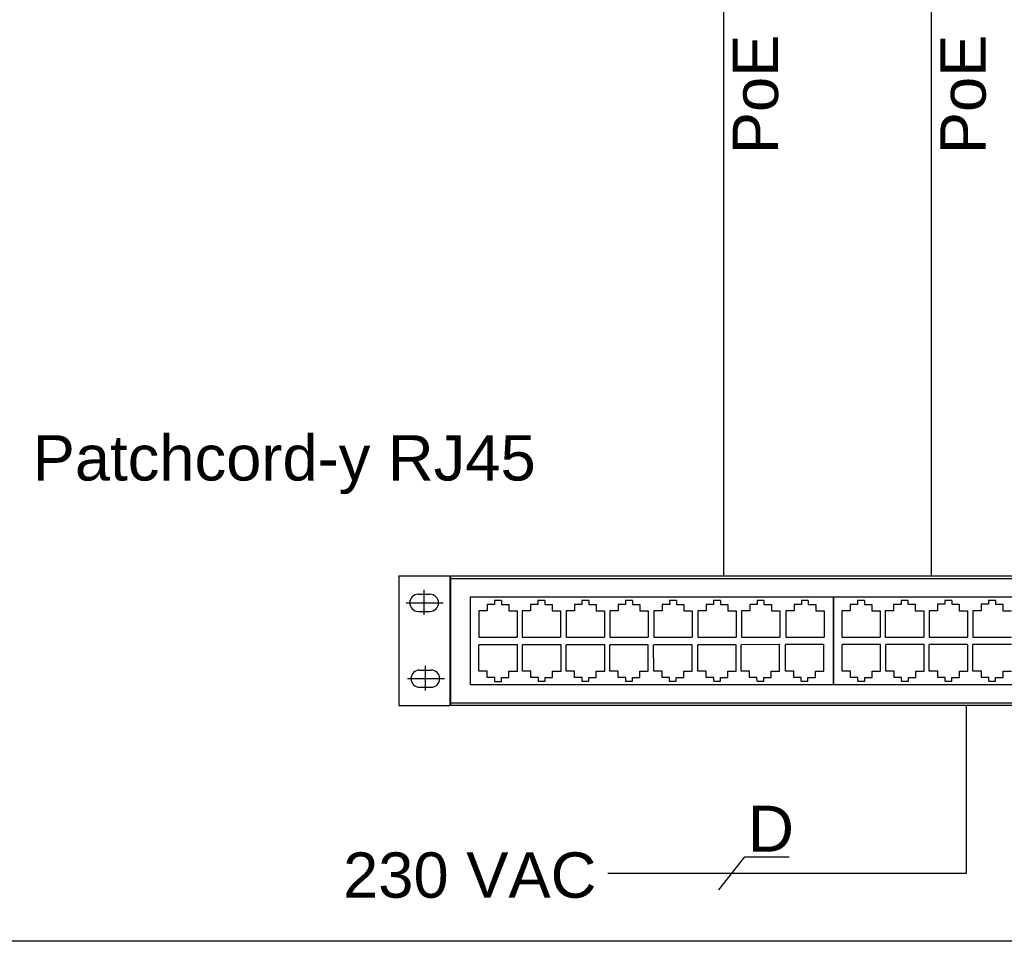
# Model space of a CAD drawing. Header units: millimetres. Extents: x 22250 to 51280, y -5012 to 7692.
# Tile 180 of 183: x 50899 to 51049, y 3768 to 3909. Entities that reach past the tile are written whole.
import ezdxf

# ---------------------------------------------------------------- set-up
doc = ezdxf.new("R2010")
doc.units = ezdxf.units.MM
doc.layers.add('00 CCTV IP - MIWI', color=10, linetype='Continuous')
doc.layers.add('00 KD-SSWiN PROTAGE', color=251, linetype='Continuous')
doc.layers.add('E_CCTV', color=3, linetype='Continuous', lineweight=40)
doc.styles.get("Standard").update_dxf_attribs({"font": 'arial.ttf'})

# ---------------------------------------------------------------- blocks, each defined once
blk = doc.blocks.new('Switch główny')
at = {"layer": '00 CCTV IP - MIWI', "color": 144, "linetype": 'Continuous'}
for p, q in [((-94697.6, 103282, 0.04), (-94697.61, 103231.57, 0.04)), ((-94657.69, 103272.4, 0.04), (-94660.34, 103272.4, 0.04)), ((-94660.34, 103272.4, 0.04), (-94660.34, 103270.9, 0.04)), ((-94657.69, 103272.4, 0.04), (-94660.34, 103272.4, 0.04)), ((-94660.34, 103272.4, 0.04), (-94660.34, 103270.9, 0.04)), ((-94657.68, 103272.4, 0.04), (-94657.68, 103270.9, 0.04)), ((-94657.68, 103272.4, 0.04), (-94657.68, 103270.9, 0.04)), ((-94640.79, 103272.4, 0.04), (-94643.44, 103272.4, 0.04)), ((-94643.44, 103272.4, 0.04), (-94643.44, 103270.9, 0.04)), ((-94640.78, 103272.4, 0.04), (-94640.78, 103270.9, 0.04)), ((-94623.7, 103272.4, 0.04), (-94626.36, 103272.4, 0.04)), ((-94626.36, 103272.4, 0.04), (-94626.36, 103270.9, 0.04)), ((-94623.7, 103272.4, 0.04), (-94623.7, 103270.9, 0.04)), ((-94606.69, 103272.4, 0.04), (-94609.35, 103272.4, 0.04)), ((-94609.35, 103272.4, 0.04), (-94609.35, 103270.9, 0.04)), ((-94606.66, 103272.4, 0.04), (-94609.32, 103272.4, 0.04)), ((-94606.66, 103272.4, 0.04), (-94606.66, 103270.9, 0.04)), ((-94589.52, 103272.4, 0.04), (-94592.18, 103272.4, 0.04)), ((-94592.18, 103272.4, 0.04), (-94592.18, 103270.9, 0.04)), ((-94589.52, 103272.4, 0.04), (-94589.52, 103270.9, 0.04)), ((-94572.42, 103272.4, 0.04), (-94575.08, 103272.4, 0.04)), ((-94575.08, 103272.4, 0.04), (-94575.08, 103270.9, 0.04)), ((-94572.42, 103272.4, 0.04), (-94572.42, 103270.9, 0.04)), ((-94555.48, 103272.4, 0.04), (-94558.14, 103272.4, 0.04)), ((-94558.14, 103272.4, 0.04), (-94558.14, 103270.9, 0.04)), ((-94555.48, 103272.4, 0.04), (-94555.48, 103270.9, 0.04)), ((-94538.22, 103272.4, 0.04), (-94540.87, 103272.4, 0.04)), ((-94540.87, 103272.4, 0.04), (-94540.87, 103270.9, 0.04)), ((-94538.22, 103272.4, 0.04), (-94538.22, 103270.9, 0.04)), ((-94516.38, 103272.4, 0.04), (-94519.04, 103272.4, 0.04)), ((-94519.04, 103272.4, 0.04), (-94519.04, 103270.9, 0.04)), ((-94516.38, 103272.4, 0.04), (-94519.04, 103272.4, 0.04)), ((-94519.04, 103272.4, 0.04), (-94519.04, 103270.9, 0.04)), ((-94516.38, 103272.4, 0.04), (-94516.38, 103270.9, 0.04)), ((-94516.38, 103272.4, 0.04), (-94516.38, 103270.9, 0.04)), ((-94499.49, 103272.4, 0.04), (-94502.14, 103272.4, 0.04)), ((-94502.14, 103272.4, 0.04), (-94502.14, 103270.9, 0.04)), ((-94499.48, 103272.4, 0.04), (-94499.48, 103270.9, 0.04)), ((-94482.4, 103272.4, 0.04), (-94485.06, 103272.4, 0.04)), ((-94485.06, 103272.4, 0.04), (-94485.06, 103270.9, 0.04)), ((-94482.4, 103272.4, 0.04), (-94482.4, 103270.9, 0.04)), ((-94465.39, 103272.4, 0.04), (-94468.05, 103272.4, 0.04)), ((-94468.05, 103272.4, 0.04), (-94468.05, 103270.9, 0.04)), ((-94465.36, 103272.4, 0.04), (-94468.02, 103272.4, 0.04)), ((-94465.36, 103272.4, 0.04), (-94465.36, 103270.9, 0.04)), ((-94663.22, 103268.4, 0.04), (-94666.49, 103268.4, 0.04)), ((-94666.49, 103268.4, 0.04), (-94666.49, 103258.13, 0.04)), ((-94663.22, 103268.4, 0.04), (-94666.49, 103268.4, 0.04)), ((-94666.49, 103268.4, 0.04), (-94666.49, 103258.13, 0.04)), ((-94660.34, 103270.9, 0.04), (-94663.22, 103270.9, 0.04)), ((-94663.22, 103270.9, 0.04), (-94663.22, 103268.4, 0.04)), ((-94660.34, 103270.9, 0.04), (-94663.22, 103270.9, 0.04)), ((-94663.22, 103270.9, 0.04), (-94663.22, 103268.4, 0.04)), ((-94657.68, 103270.9, 0.04), (-94654.8, 103270.9, 0.04)), ((-94657.68, 103270.9, 0.04), (-94654.8, 103270.9, 0.04)), ((-94654.8, 103270.9, 0.04), (-94654.8, 103268.4, 0.04)), ((-94654.8, 103270.9, 0.04), (-94654.8, 103268.4, 0.04)), ((-94654.8, 103268.4, 0.04), (-94651.53, 103268.4, 0.04)), ((-94654.8, 103268.4, 0.04), (-94651.53, 103268.4, 0.04)), ((-94651.53, 103268.4, 0.04), (-94651.53, 103258.13, 0.04)), ((-94651.53, 103268.4, 0.04), (-94651.53, 103258.13, 0.04)), ((-94646.32, 103268.4, 0.04), (-94649.59, 103268.4, 0.04)), ((-94649.59, 103268.4, 0.04), (-94649.59, 103258.13, 0.04)), ((-94643.44, 103270.9, 0.04), (-94646.32, 103270.9, 0.04)), ((-94646.32, 103270.9, 0.04), (-94646.32, 103268.4, 0.04)), ((-94640.78, 103270.9, 0.04), (-94637.9, 103270.9, 0.04)), ((-94637.9, 103270.9, 0.04), (-94637.9, 103268.4, 0.04)), ((-94637.9, 103268.4, 0.04), (-94634.63, 103268.4, 0.04)), ((-94634.63, 103268.4, 0.04), (-94634.63, 103258.13, 0.04)), ((-94629.24, 103268.4, 0.04), (-94632.51, 103268.4, 0.04)), ((-94632.51, 103268.4, 0.04), (-94632.51, 103258.13, 0.04)), ((-94626.36, 103270.9, 0.04), (-94629.24, 103270.9, 0.04)), ((-94629.24, 103270.9, 0.04), (-94629.24, 103268.4, 0.04)), ((-94623.7, 103270.9, 0.04), (-94620.82, 103270.9, 0.04)), ((-94620.82, 103270.9, 0.04), (-94620.82, 103268.4, 0.04)), ((-94620.82, 103268.4, 0.04), (-94617.55, 103268.4, 0.04)), ((-94617.55, 103268.4, 0.04), (-94617.55, 103258.13, 0.04)), ((-94612.23, 103268.4, 0.04), (-94615.5, 103268.4, 0.04)), ((-94615.5, 103268.4, 0.04), (-94615.5, 103258.13, 0.04)), ((-94612.23, 103268.4, 0.04), (-94615.47, 103268.4, 0.04)), ((-94609.35, 103270.9, 0.04), (-94612.23, 103270.9, 0.04)), ((-94612.23, 103270.9, 0.04), (-94612.23, 103268.4, 0.04)), ((-94609.35, 103270.9, 0.04), (-94612.2, 103270.9, 0.04)), ((-94606.66, 103270.9, 0.04), (-94603.78, 103270.9, 0.04)), ((-94603.78, 103270.9, 0.04), (-94603.78, 103268.4, 0.04)), ((-94603.78, 103268.4, 0.04), (-94600.51, 103268.4, 0.04)), ((-94600.51, 103268.4, 0.04), (-94600.51, 103258.13, 0.04)), ((-94595.06, 103268.4, 0.04), (-94598.33, 103268.4, 0.04)), ((-94598.33, 103268.4, 0.04), (-94598.33, 103258.13, 0.04)), ((-94592.18, 103270.9, 0.04), (-94595.06, 103270.9, 0.04)), ((-94595.06, 103270.9, 0.04), (-94595.06, 103268.4, 0.04)), ((-94589.52, 103270.9, 0.04), (-94586.64, 103270.9, 0.04)), ((-94586.64, 103270.9, 0.04), (-94586.64, 103268.4, 0.04)), ((-94586.64, 103268.4, 0.04), (-94583.37, 103268.4, 0.04)), ((-94583.37, 103268.4, 0.04), (-94583.37, 103258.13, 0.04)), ((-94577.96, 103268.4, 0.04), (-94581.23, 103268.4, 0.04)), ((-94581.23, 103268.4, 0.04), (-94581.23, 103258.13, 0.04)), ((-94575.08, 103270.9, 0.04), (-94577.96, 103270.9, 0.04)), ((-94577.96, 103270.9, 0.04), (-94577.96, 103268.4, 0.04)), ((-94572.42, 103270.9, 0.04), (-94569.54, 103270.9, 0.04)), ((-94569.54, 103270.9, 0.04), (-94569.54, 103268.4, 0.04)), ((-94569.54, 103268.4, 0.04), (-94566.27, 103268.4, 0.04)), ((-94566.27, 103268.4, 0.04), (-94566.27, 103258.13, 0.04)), ((-94561.02, 103268.4, 0.04), (-94564.29, 103268.4, 0.04)), ((-94564.29, 103268.4, 0.04), (-94564.29, 103258.13, 0.04)), ((-94558.14, 103270.9, 0.04), (-94561.02, 103270.9, 0.04)), ((-94561.02, 103270.9, 0.04), (-94561.02, 103268.4, 0.04)), ((-94555.48, 103270.9, 0.04), (-94552.6, 103270.9, 0.04)), ((-94552.6, 103270.9, 0.04), (-94552.6, 103268.4, 0.04)), ((-94552.6, 103268.4, 0.04), (-94549.32, 103268.4, 0.04)), ((-94549.32, 103268.4, 0.04), (-94549.32, 103258.13, 0.04)), ((-94543.76, 103268.4, 0.04), (-94547.03, 103268.4, 0.04)), ((-94547.03, 103268.4, 0.04), (-94547.03, 103258.13, 0.04)), ((-94540.88, 103270.9, 0.04), (-94543.76, 103270.9, 0.04)), ((-94543.76, 103270.9, 0.04), (-94543.76, 103268.4, 0.04)), ((-94538.22, 103270.9, 0.04), (-94535.33, 103270.9, 0.04)), ((-94535.33, 103270.9, 0.04), (-94535.33, 103268.4, 0.04)), ((-94535.33, 103268.4, 0.04), (-94532.06, 103268.4, 0.04)), ((-94532.06, 103268.4, 0.04), (-94532.06, 103258.13, 0.04)), ((-94521.92, 103268.4, 0.04), (-94525.19, 103268.4, 0.04)), ((-94525.19, 103268.4, 0.04), (-94525.19, 103258.13, 0.04)), ((-94521.92, 103268.4, 0.04), (-94525.19, 103268.4, 0.04)), ((-94525.19, 103268.4, 0.04), (-94525.19, 103258.13, 0.04)), ((-94519.04, 103270.9, 0.04), (-94521.92, 103270.9, 0.04)), ((-94521.92, 103270.9, 0.04), (-94521.92, 103268.4, 0.04)), ((-94519.04, 103270.9, 0.04), (-94521.92, 103270.9, 0.04)), ((-94521.92, 103270.9, 0.04), (-94521.92, 103268.4, 0.04)), ((-94516.38, 103270.9, 0.04), (-94513.5, 103270.9, 0.04)), ((-94516.38, 103270.9, 0.04), (-94513.5, 103270.9, 0.04)), ((-94513.5, 103270.9, 0.04), (-94513.5, 103268.4, 0.04)), ((-94513.5, 103270.9, 0.04), (-94513.5, 103268.4, 0.04)), ((-94513.5, 103268.4, 0.04), (-94510.23, 103268.4, 0.04)), ((-94513.5, 103268.4, 0.04), (-94510.23, 103268.4, 0.04)), ((-94510.23, 103268.4, 0.04), (-94510.23, 103258.13, 0.04)), ((-94510.23, 103268.4, 0.04), (-94510.23, 103258.13, 0.04)), ((-94505.02, 103268.4, 0.04), (-94508.29, 103268.4, 0.04)), ((-94508.29, 103268.4, 0.04), (-94508.29, 103258.13, 0.04)), ((-94502.14, 103270.9, 0.04), (-94505.02, 103270.9, 0.04)), ((-94505.02, 103270.9, 0.04), (-94505.02, 103268.4, 0.04)), ((-94499.48, 103270.9, 0.04), (-94496.6, 103270.9, 0.04)), ((-94496.6, 103270.9, 0.04), (-94496.6, 103268.4, 0.04)), ((-94496.6, 103268.4, 0.04), (-94493.33, 103268.4, 0.04)), ((-94493.33, 103268.4, 0.04), (-94493.33, 103258.13, 0.04)), ((-94487.94, 103268.4, 0.04), (-94491.21, 103268.4, 0.04)), ((-94491.21, 103268.4, 0.04), (-94491.21, 103258.13, 0.04)), ((-94485.06, 103270.9, 0.04), (-94487.94, 103270.9, 0.04)), ((-94487.94, 103270.9, 0.04), (-94487.94, 103268.4, 0.04)), ((-94482.4, 103270.9, 0.04), (-94479.52, 103270.9, 0.04)), ((-94479.52, 103270.9, 0.04), (-94479.52, 103268.4, 0.04)), ((-94479.52, 103268.4, 0.04), (-94476.25, 103268.4, 0.04)), ((-94476.25, 103268.4, 0.04), (-94476.25, 103258.13, 0.04)), ((-94470.93, 103268.4, 0.04), (-94474.2, 103268.4, 0.04)), ((-94474.2, 103268.4, 0.04), (-94474.2, 103258.13, 0.04)), ((-94470.93, 103268.4, 0.04), (-94474.17, 103268.4, 0.04)), ((-94468.05, 103270.9, 0.04), (-94470.93, 103270.9, 0.04)), ((-94470.93, 103270.9, 0.04), (-94470.93, 103268.4, 0.04)), ((-94468.05, 103270.9, 0.04), (-94470.9, 103270.9, 0.04)), ((-94465.36, 103270.9, 0.04), (-94462.48, 103270.9, 0.04)), ((-94462.48, 103270.9, 0.04), (-94462.48, 103268.4, 0.04)), ((-94462.48, 103268.4, 0.04), (-94459.21, 103268.4, 0.04)), ((-94666.49, 103258.13, 0.04), (-94651.54, 103258.13, 0.04)), ((-94666.49, 103258.13, 0.04), (-94651.54, 103258.13, 0.04)), ((-94649.59, 103258.13, 0.04), (-94634.64, 103258.13, 0.04)), ((-94632.51, 103258.13, 0.04), (-94617.56, 103258.13, 0.04)), ((-94615.5, 103258.13, 0.04), (-94600.54, 103258.13, 0.04)), ((-94615.47, 103258.13, 0.04), (-94600.52, 103258.13, 0.04)), ((-94598.33, 103258.13, 0.04), (-94583.38, 103258.13, 0.04)), ((-94581.23, 103258.13, 0.04), (-94566.27, 103258.13, 0.04)), ((-94564.29, 103258.13, 0.04), (-94549.33, 103258.13, 0.04)), ((-94547.03, 103258.13, 0.04), (-94532.07, 103258.13, 0.04)), ((-94525.19, 103258.13, 0.04), (-94510.24, 103258.13, 0.04)), ((-94525.19, 103258.13, 0.04), (-94510.24, 103258.13, 0.04)), ((-94508.29, 103258.13, 0.04), (-94493.34, 103258.13, 0.04)), ((-94491.21, 103258.13, 0.04), (-94476.26, 103258.13, 0.04)), ((-94474.2, 103258.13, 0.04), (-94459.24, 103258.13, 0.04)), ((-94474.17, 103258.13, 0.04), (-94459.22, 103258.13, 0.04)), ((-94666.41, 103244.94, 0.04), (-94666.41, 103255.21, 0.04)), ((-94651.45, 103255.21, 0.04), (-94666.4, 103255.21, 0.04)), ((-94651.45, 103244.94, 0.04), (-94651.45, 103255.21, 0.04)), ((-94649.42, 103244.94, 0.04), (-94649.42, 103255.21, 0.04)), ((-94634.46, 103255.21, 0.04), (-94649.41, 103255.21, 0.04)), ((-94634.46, 103244.94, 0.04), (-94634.46, 103255.21, 0.04)), ((-94632.44, 103244.94, 0.04), (-94632.44, 103255.21, 0.04)), ((-94617.47, 103255.21, 0.04), (-94632.43, 103255.21, 0.04)), ((-94617.47, 103244.94, 0.04), (-94617.47, 103255.21, 0.04)), ((-94615.46, 103244.94, 0.04), (-94615.46, 103255.21, 0.04)), ((-94600.49, 103255.21, 0.04), (-94615.45, 103255.21, 0.04)), ((-94600.49, 103244.94, 0.04), (-94600.49, 103255.21, 0.04)), ((-94598.41, 103244.94, 0.04), (-94598.41, 103255.21, 0.04)), ((-94583.44, 103255.21, 0.04), (-94598.4, 103255.21, 0.04)), ((-94583.44, 103244.94, 0.04), (-94583.44, 103255.21, 0.04)), ((-94581.22, 103244.94, 0.04), (-94581.22, 103255.21, 0.04)), ((-94581.22, 103244.94, 0.04), (-94581.22, 103255.21, 0.04)), ((-94566.25, 103255.21, 0.04), (-94581.21, 103255.21, 0.04)), ((-94566.25, 103255.21, 0.04), (-94581.21, 103255.21, 0.04)), ((-94566.25, 103244.94, 0.04), (-94566.25, 103255.21, 0.04)), ((-94566.25, 103244.94, 0.04), (-94566.25, 103255.21, 0.04)), ((-94564.35, 103244.94, 0.04), (-94564.35, 103255.21, 0.04)), ((-94549.39, 103255.21, 0.04), (-94564.34, 103255.21, 0.04)), ((-94549.39, 103244.94, 0.04), (-94549.39, 103255.21, 0.04)), ((-94547.17, 103244.94, 0.04), (-94547.17, 103255.21, 0.04)), ((-94532.2, 103255.21, 0.04), (-94547.16, 103255.21, 0.04)), ((-94532.2, 103244.94, 0.04), (-94532.2, 103255.21, 0.04)), ((-94525.11, 103244.94, 0.04), (-94525.11, 103255.21, 0.04)), ((-94510.15, 103255.21, 0.04), (-94525.1, 103255.21, 0.04)), ((-94510.15, 103244.94, 0.04), (-94510.15, 103255.21, 0.04)), ((-94508.12, 103244.94, 0.04), (-94508.12, 103255.21, 0.04)), ((-94493.16, 103255.21, 0.04), (-94508.11, 103255.21, 0.04)), ((-94493.16, 103244.94, 0.04), (-94493.16, 103255.21, 0.04)), ((-94491.14, 103244.94, 0.04), (-94491.14, 103255.21, 0.04)), ((-94476.17, 103255.21, 0.04), (-94491.13, 103255.21, 0.04)), ((-94476.17, 103244.94, 0.04), (-94476.17, 103255.21, 0.04)), ((-94474.16, 103244.94, 0.04), (-94474.16, 103255.21, 0.04)), ((-94459.19, 103255.21, 0.04), (-94474.15, 103255.21, 0.04)), ((-94663.14, 103244.94, 0.04), (-94666.41, 103244.94, 0.04)), ((-94663.14, 103242.44, 0.04), (-94663.14, 103244.94, 0.04)), ((-94654.72, 103244.94, 0.04), (-94651.45, 103244.94, 0.04)), ((-94654.72, 103242.44, 0.04), (-94654.72, 103244.94, 0.04)), ((-94646.15, 103244.94, 0.04), (-94649.42, 103244.94, 0.04)), ((-94646.15, 103242.44, 0.04), (-94646.15, 103244.94, 0.04)), ((-94637.73, 103244.94, 0.04), (-94634.46, 103244.94, 0.04)), ((-94637.73, 103242.44, 0.04), (-94637.73, 103244.94, 0.04)), ((-94629.17, 103244.94, 0.04), (-94632.44, 103244.94, 0.04)), ((-94629.17, 103242.44, 0.04), (-94629.17, 103244.94, 0.04)), ((-94620.75, 103244.94, 0.04), (-94617.47, 103244.94, 0.04)), ((-94620.75, 103242.44, 0.04), (-94620.75, 103244.94, 0.04)), ((-94612.19, 103244.94, 0.04), (-94615.46, 103244.94, 0.04)), ((-94612.19, 103242.44, 0.04), (-94612.19, 103244.94, 0.04)), ((-94603.77, 103244.94, 0.04), (-94600.49, 103244.94, 0.04)), ((-94603.77, 103242.44, 0.04), (-94603.77, 103244.94, 0.04)), ((-94595.14, 103244.94, 0.04), (-94598.41, 103244.94, 0.04)), ((-94595.14, 103242.44, 0.04), (-94595.14, 103244.94, 0.04)), ((-94586.71, 103244.94, 0.04), (-94583.44, 103244.94, 0.04)), ((-94586.71, 103242.44, 0.04), (-94586.71, 103244.94, 0.04)), ((-94577.94, 103244.94, 0.04), (-94581.22, 103244.94, 0.04)), ((-94577.94, 103242.44, 0.04), (-94577.94, 103244.94, 0.04)), ((-94569.52, 103244.94, 0.04), (-94566.25, 103244.94, 0.04)), ((-94569.52, 103242.44, 0.04), (-94569.52, 103244.94, 0.04)), ((-94561.08, 103244.93, 0.04), (-94564.35, 103244.93, 0.04)), ((-94561.08, 103242.44, 0.04), (-94561.08, 103244.93, 0.04)), ((-94552.66, 103244.93, 0.04), (-94549.39, 103244.93, 0.04)), ((-94552.66, 103242.44, 0.04), (-94552.66, 103244.93, 0.04)), ((-94543.9, 103244.94, 0.04), (-94547.17, 103244.94, 0.04)), ((-94543.9, 103242.44, 0.04), (-94543.9, 103244.94, 0.04)), ((-94535.48, 103244.94, 0.04), (-94532.2, 103244.94, 0.04)), ((-94535.48, 103242.44, 0.04), (-94535.48, 103244.94, 0.04)), ((-94521.84, 103244.94, 0.04), (-94525.11, 103244.94, 0.04)), ((-94521.84, 103242.44, 0.04), (-94521.84, 103244.94, 0.04)), ((-94513.42, 103244.94, 0.04), (-94510.15, 103244.94, 0.04)), ((-94513.42, 103242.44, 0.04), (-94513.42, 103244.94, 0.04)), ((-94504.85, 103244.94, 0.04), (-94508.12, 103244.94, 0.04)), ((-94504.85, 103242.44, 0.04), (-94504.85, 103244.94, 0.04)), ((-94496.43, 103244.94, 0.04), (-94493.16, 103244.94, 0.04)), ((-94496.43, 103242.44, 0.04), (-94496.43, 103244.94, 0.04)), ((-94487.87, 103244.94, 0.04), (-94491.14, 103244.94, 0.04)), ((-94487.87, 103242.44, 0.04), (-94487.87, 103244.94, 0.04)), ((-94479.45, 103244.94, 0.04), (-94476.17, 103244.94, 0.04)), ((-94479.45, 103242.44, 0.04), (-94479.45, 103244.94, 0.04)), ((-94470.89, 103244.94, 0.04), (-94474.16, 103244.94, 0.04)), ((-94470.89, 103242.44, 0.04), (-94470.89, 103244.94, 0.04)), ((-94462.46, 103244.94, 0.04), (-94459.19, 103244.94, 0.04)), ((-94462.46, 103242.44, 0.04), (-94462.46, 103244.94, 0.04)), ((-94660.26, 103242.44, 0.04), (-94663.14, 103242.44, 0.04)), ((-94660.26, 103240.94, 0.04), (-94660.26, 103242.44, 0.04)), ((-94660.26, 103240.95, 0.04), (-94657.6, 103240.95, 0.04)), ((-94657.6, 103240.95, 0.04), (-94657.6, 103242.44, 0.04)), ((-94657.6, 103242.44, 0.04), (-94654.72, 103242.44, 0.04)), ((-94643.27, 103242.44, 0.04), (-94646.15, 103242.44, 0.04)), ((-94643.27, 103240.94, 0.04), (-94643.27, 103242.44, 0.04)), ((-94643.26, 103240.95, 0.04), (-94640.61, 103240.95, 0.04)), ((-94640.61, 103240.95, 0.04), (-94640.61, 103242.44, 0.04)), ((-94640.61, 103242.44, 0.04), (-94637.73, 103242.44, 0.04)), ((-94626.29, 103242.44, 0.04), (-94629.17, 103242.44, 0.04)), ((-94626.29, 103240.94, 0.04), (-94626.29, 103242.44, 0.04)), ((-94626.28, 103240.95, 0.04), (-94623.63, 103240.95, 0.04)), ((-94623.63, 103240.95, 0.04), (-94623.63, 103242.44, 0.04)), ((-94623.63, 103242.44, 0.04), (-94620.75, 103242.44, 0.04)), ((-94609.31, 103242.44, 0.04), (-94612.19, 103242.44, 0.04)), ((-94609.3, 103240.94, 0.04), (-94609.3, 103242.44, 0.04)), ((-94609.3, 103240.95, 0.04), (-94606.65, 103240.95, 0.04)), ((-94606.65, 103240.95, 0.04), (-94606.65, 103242.44, 0.04)), ((-94606.65, 103242.44, 0.04), (-94603.77, 103242.44, 0.04)), ((-94592.26, 103242.44, 0.04), (-94595.14, 103242.44, 0.04)), ((-94592.25, 103240.94, 0.04), (-94592.25, 103242.44, 0.04)), ((-94592.25, 103240.95, 0.04), (-94589.6, 103240.95, 0.04)), ((-94589.6, 103240.95, 0.04), (-94589.6, 103242.44, 0.04)), ((-94589.59, 103242.44, 0.04), (-94586.71, 103242.44, 0.04)), ((-94575.06, 103242.44, 0.04), (-94577.94, 103242.44, 0.04)), ((-94575.06, 103240.94, 0.04), (-94575.06, 103242.44, 0.04)), ((-94575.06, 103240.95, 0.04), (-94572.4, 103240.95, 0.04)), ((-94572.4, 103240.95, 0.04), (-94572.4, 103242.44, 0.04)), ((-94572.4, 103242.44, 0.04), (-94569.52, 103242.44, 0.04)), ((-94558.2, 103242.44, 0.04), (-94561.08, 103242.44, 0.04)), ((-94558.2, 103240.94, 0.04), (-94558.2, 103242.44, 0.04)), ((-94558.2, 103240.94, 0.04), (-94555.54, 103240.94, 0.04)), ((-94555.54, 103240.94, 0.04), (-94555.54, 103242.44, 0.04)), ((-94555.54, 103242.44, 0.04), (-94552.66, 103242.44, 0.04)), ((-94541.02, 103242.44, 0.04), (-94543.9, 103242.44, 0.04)), ((-94541.01, 103240.94, 0.04), (-94541.01, 103242.44, 0.04)), ((-94541.01, 103240.95, 0.04), (-94538.36, 103240.95, 0.04)), ((-94538.36, 103240.95, 0.04), (-94538.36, 103242.44, 0.04)), ((-94538.36, 103242.44, 0.04), (-94535.48, 103242.44, 0.04)), ((-94518.96, 103242.44, 0.04), (-94521.84, 103242.44, 0.04)), ((-94518.96, 103240.94, 0.04), (-94518.96, 103242.44, 0.04)), ((-94518.96, 103240.95, 0.04), (-94516.3, 103240.95, 0.04)), ((-94516.3, 103240.95, 0.04), (-94516.3, 103242.44, 0.04)), ((-94516.3, 103242.44, 0.04), (-94513.42, 103242.44, 0.04)), ((-94501.97, 103242.44, 0.04), (-94504.85, 103242.44, 0.04)), ((-94501.97, 103240.94, 0.04), (-94501.97, 103242.44, 0.04)), ((-94501.96, 103240.95, 0.04), (-94499.31, 103240.95, 0.04)), ((-94499.31, 103240.95, 0.04), (-94499.31, 103242.44, 0.04)), ((-94499.31, 103242.44, 0.04), (-94496.43, 103242.44, 0.04)), ((-94484.99, 103242.44, 0.04), (-94487.87, 103242.44, 0.04)), ((-94484.99, 103240.94, 0.04), (-94484.99, 103242.44, 0.04)), ((-94484.98, 103240.95, 0.04), (-94482.33, 103240.95, 0.04)), ((-94482.33, 103240.95, 0.04), (-94482.33, 103242.44, 0.04)), ((-94482.33, 103242.44, 0.04), (-94479.45, 103242.44, 0.04)), ((-94468.01, 103242.44, 0.04), (-94470.89, 103242.44, 0.04)), ((-94468, 103240.94, 0.04), (-94468, 103242.44, 0.04)), ((-94468, 103240.95, 0.04), (-94465.35, 103240.95, 0.04)), ((-94465.35, 103240.95, 0.04), (-94465.35, 103242.44, 0.04)), ((-94465.35, 103242.44, 0.04), (-94462.46, 103242.44, 0.04))]:
    blk.add_line(p, q, dxfattribs=at)
at = {"layer": '00 CCTV IP - MIWI', "color": 144}
for p, q in [((-94697.6, 103282, 0.04), (-94677.78, 103282, 0.04)), ((-94677.78, 103282, 0.04), (-94677.79, 103231.56, 0.04)), ((-94677.39, 103231.56, 0.04), (-94677.38, 103282, 0.04)), ((-94677.38, 103282, 0.04), (-94174.29, 103281.89, 0.04)), ((-94677.38, 103280.95, 0.04), (-94190.51, 103280.85, 0.04)), ((-94690, 103274.85, 0.04), (-94685.47, 103274.85, 0.04)), ((-94687.81, 103276.54, 0.04), (-94687.81, 103266.89, 0.04)), ((-94694.66, 103271.53, 0.04), (-94680.35, 103271.53, 0.04)), ((-94669.73, 103273.8, 0.04), (-94528.43, 103273.8, 0.04)), ((-94669.73, 103239.61, 0.04), (-94669.73, 103273.8, 0.04)), ((-94528.43, 103273.8, 0.04), (-94528.43, 103239.61, 0.04)), ((-94528.43, 103273.8, 0.04), (-94387.13, 103273.8, 0.04)), ((-94528.43, 103239.61, 0.04), (-94528.43, 103273.8, 0.04)), ((-94689.98, 103268.18, 0.04), (-94685.45, 103268.18, 0.04)), ((-94689.5, 103245.34, 0.04), (-94684.97, 103245.34, 0.04)), ((-94687.31, 103247.04, 0.04), (-94687.32, 103237.38, 0.04)), ((-94694.16, 103242.03, 0.04), (-94679.86, 103242.02, 0.04)), ((-94689.48, 103238.68, 0.04), (-94684.95, 103238.68, 0.04)), ((-94528.43, 103239.61, 0.04), (-94669.73, 103239.61, 0.04)), ((-94387.13, 103239.61, 0.04), (-94528.43, 103239.61, 0.04)), ((-94697.61, 103231.57, 0.04), (-94677.79, 103231.56, 0.04)), ((-94677.39, 103232.61, 0.04), (-94190.51, 103232.51, 0.04)), ((-94170.17, 103231.46, 0.04), (-94677.39, 103231.56, 0.04))]:
    blk.add_line(p, q, dxfattribs=at)
for centre, start, end in [((-94689.99, 103271.51, 0.04), 90.1372, 270.0591), ((-94685.47, 103271.51, 0.04), 270.1372, 90.0591), ((-94689.49, 103242.01, 0.04), 90.1372, 270.0591), ((-94684.98, 103242.01, 0.04), 270.1372, 90.0591)]:
    blk.add_arc(centre, 3.34, start, end, dxfattribs=at)

msp = doc.modelspace()

# ---------------------------------------------------------------- linework, layer by layer
at = {"layer": '00 CCTV IP - MIWI', "color": 6}
for p, q in [((51038.23, 4015.8), (51038.22, 3824.14)), ((51006.58, 3959.51), (51006.57, 3824.14))]:
    msp.add_line(p, q, dxfattribs=at)
at = {"layer": '00 CCTV IP - MIWI', "color": 251, "true_color": 0x636466}
msp.add_lwpolyline([(50802.29, 4047.51), (51179.33, 4047.51), (51179.33, 3768.42), (50802.29, 3768.42)], close=True, dxfattribs=at)
at = {"layer": '00 KD-SSWiN PROTAGE', "color": 7}
for p, q in [((51005.86, 3776.29), (51009.82, 3781.28)), ((51009.82, 3781.28), (51016.6, 3781.28))]:
    msp.add_line(p, q, dxfattribs=at)
at = {"layer": 'E_CCTV', "color": 1, "lineweight": -3}
for p, q in [((51043.61, 3778.79), (51043.61, 3804.38)), ((50988.95, 3778.79), (51043.61, 3778.79))]:
    msp.add_line(p, q, dxfattribs=at)

# ---------------------------------------------------------------- block references
at = {"color": 2, "xscale": 0.39175336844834, "yscale": 0.39175336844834, "zscale": 0.39175336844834, "rotation": 0.00936800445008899}
msp.add_blockref('Switch główny', (88061.8, -36630.86, -0.02), dxfattribs=at)

# ---------------------------------------------------------------- texts
at = {"layer": '00 KD-SSWiN PROTAGE', "color": 7, "insert": (51010.27, 3789.1), "char_height": 1.401, "attachment_point": 1}
msp.add_mtext_dynamic_manual_height_columns('{\\H5x;D}', width=0.2084, gutter_width=0.00232, heights=[0], dxfattribs=at)
at = {"layer": 'E_CCTV', "color": 7, "lineweight": -2, "char_height": 6.908, "attachment_point": 3, "rotation": 90}
for insert in [(51008, 3906.69), (51039.65, 3906.69)]:
    msp.add_mtext('PoE', dxfattribs=dict(at, insert=insert))
at = {"layer": 'E_CCTV', "color": 7, "lineweight": -2, "attachment_point": 3}
for s, insert, char_height in [('Patchcord-y RJ45', (50977.96, 3845.6), 6.9075), ('230 VAC', (50987.21, 3781.98), 6.908)]:
    msp.add_mtext(s, dxfattribs=dict(at, insert=insert, char_height=char_height))

doc.saveas('drawing.dxf')
